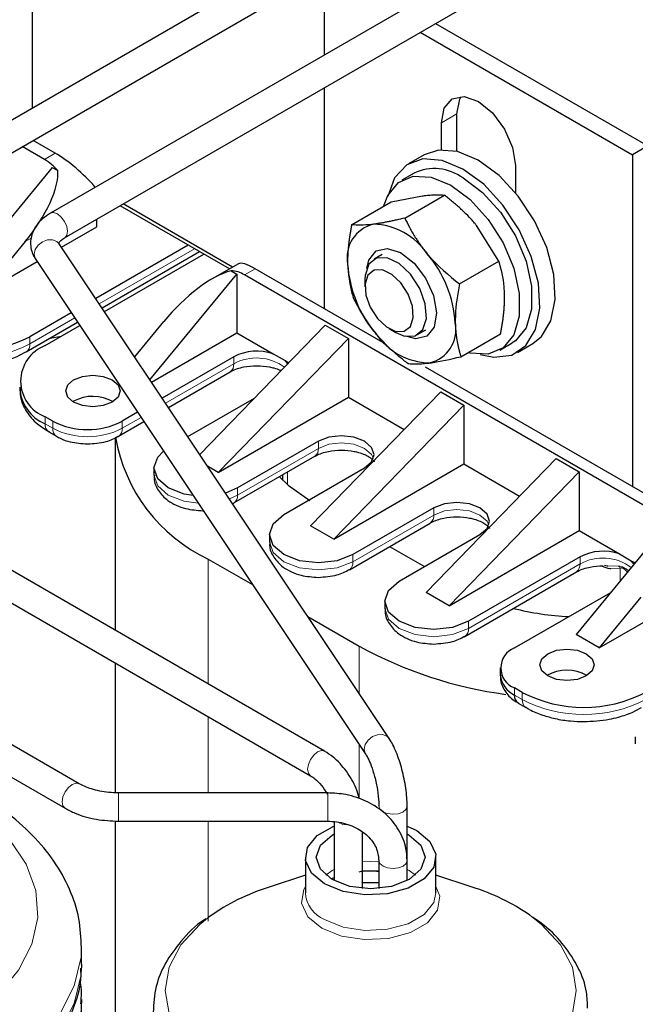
# Model space of a CAD drawing. Header units: millimetres. Extents: x 5 to 418, y 2 to 292.
# Tile 33 of 43: x 345 to 356, y 103 to 121. Entities that reach past the tile are written whole.
import ezdxf

# ---------------------------------------------------------------- set-up
doc = ezdxf.new("R2010")
doc.units = ezdxf.units.MM

msp = doc.modelspace()

# ---------------------------------------------------------------- linework, layer by layer
at = {"color": 7, "linetype": 'Continuous', "lineweight": 25}
for p, q in [((359.4061, 128.1155), (343.0173, 118.6545)), ((343.2773, 118.2041), (359.8025, 127.7439)), ((361.4588, 127.1779), (345.1386, 117.7565)), ((345.3986, 117.3061), (361.6388, 126.6814)), ((350.176, 120.6644), (350.176, 122.0949)), ((344.8019, 121.5335), (344.8019, 119.6847)), ((352.2178, 121.2427), (356.1157, 118.9925)), ((351.9349, 121.0794), (355.8328, 118.8293)), ((350.176, 116.0035), (350.176, 120.064)), ((352.6084, 118.8943), (352.6084, 119.5801)), ((352.3256, 118.9225), (352.3256, 119.4168)), ((345.0282, 118.7467), (344.6227, 118.9808)), ((345.2262, 118.861), (344.8207, 119.0951)), ((356.1157, 118.9925), (355.8328, 118.8293)), ((352.0045, 118.83), (351.7216, 118.6667)), ((355.8328, 118.8293), (355.8328, 112.7379)), ((353.6832, 118.6331), (353.6832, 118.1387)), ((345.1696, 118.5997), (343.4867, 116.5504)), ((345.1696, 118.5997), (345.2748, 118.539)), ((351.8216, 118.4935), (351.5953, 118.3629)), ((345.9592, 118.2254), (345.9541, 118.2448)), ((351.4029, 117.9637), (351.979, 118.0774)), ((351.65, 117.6687), (352.3782, 118.0891)), ((348.4283, 116.7347), (346.4186, 117.8949)), ((348.4849, 116.7674), (346.4751, 117.9276)), ((350.6746, 117.5433), (351.4029, 117.9637)), ((345.9899, 117.5056), (345.9899, 117.6474)), ((353.3822, 116.8784), (352.9686, 117.5348)), ((345.3439, 117.1327), (345.9899, 117.5056)), ((345.6694, 107.2808), (328.4684, 117.2107)), ((344.676, 117.237), (343.911, 116.3054)), ((351.3656, 108.1088), (345.3008, 117.1973)), ((347.6728, 117.1708), (345.9732, 116.1897)), ((346.0883, 116.0172), (347.8797, 117.0514)), ((346.1305, 115.9539), (347.9557, 117.0076)), ((351.2355, 117.0005), (351.0854, 116.9139)), ((343.911, 116.3054), (344.8926, 116.8721)), ((344.8682, 116.9087), (350.933, 107.8202)), ((348.5924, 116.8294), (348.1085, 116.5501)), ((352.6539, 116.458), (353.3822, 116.8784)), ((328.2084, 116.7603), (345.4094, 106.8304)), ((346.9686, 114.6979), (348.5638, 116.6403)), ((348.4586, 116.701), (348.5638, 116.6403)), ((348.5638, 116.6403), (348.5638, 115.5625)), ((356.3419, 112.2154), (348.7052, 116.624)), ((351.2897, 115.3606), (348.9032, 116.7383)), ((350.9197, 116.5476), (350.9197, 116.4073)), ((345.5219, 115.9291), (344.7595, 115.489)), ((344.6932, 115.2119), (345.637, 115.7567)), ((346.6883, 115.1181), (347.2215, 115.7674)), ((345.0424, 115.3257), (345.6792, 115.6934)), ((346.9957, 114.6573), (348.5638, 115.5625)), ((350.1901, 115.7015), (347.8824, 113.3286)), ((348.5638, 115.5625), (349.2329, 115.1762)), ((350.1901, 115.7015), (350.6144, 115.4565)), ((351.3638, 115.638), (351.4853, 115.5678)), ((351.8853, 115.5282), (352.0354, 115.6148)), ((352.6825, 115.1218), (353.4108, 115.5422)), ((345.1297, 115.4638), (345.3426, 115.499)), ((350.6144, 115.4565), (348.2243, 112.999)), ((350.6144, 115.4565), (350.6144, 114.3787)), ((353.3952, 115.2451), (353.6215, 115.3758)), ((353.7215, 115.2025), (354.0043, 115.3658)), ((349.2329, 115.1762), (349.4502, 115.0508)), ((348.5072, 115.1216), (347.1924, 114.3626)), ((349.4502, 115.0508), (349.5188, 115.0112)), ((347.3075, 114.1902), (348.4409, 114.8445)), ((356.5399, 112.3297), (352.0316, 114.9323)), ((352.3114, 114.4769), (349.9214, 112.0193)), ((352.3114, 114.4769), (352.7357, 114.2319)), ((345.5656, 114.3052), (345.5521, 114.297)), ((347.6643, 113.6554), (348.8863, 114.3608)), ((348.2243, 112.999), (350.6144, 114.3787)), ((350.6144, 114.3787), (351.6401, 113.7866)), ((346.7411, 114.1021), (346.4566, 113.9379)), ((350.3457, 111.7744), (352.7357, 114.2319)), ((352.7357, 114.2319), (352.7357, 113.1541)), ((345.1838, 113.9379), (345.0424, 114.0195)), ((346.3903, 113.6607), (346.8562, 113.9296)), ((345.1086, 113.7423), (345.2501, 113.6607)), ((346.33, 113.6339), (346.33, 110.0997)), ((346.3762, 113.6539), (346.3885, 113.6597)), ((350.0628, 113.5705), (348.5779, 112.7132)), ((350.1787, 107.8779), (340.8166, 113.2826)), ((348.5116, 112.4361), (349.9965, 113.2933)), ((352.0427, 110.7947), (354.4327, 113.2522)), ((354.4327, 113.2522), (354.857, 113.0073)), ((347.0415, 113.0806), (347.0415, 112.95)), ((348.2243, 112.999), (348.0259, 113.1136)), ((349.4264, 112.2234), (350.9113, 113.0806)), ((350.3457, 111.7744), (352.7357, 113.1541)), ((352.467, 110.5498), (354.857, 113.0073)), ((352.7357, 113.1541), (353.7614, 112.562)), ((354.857, 113.0073), (354.857, 111.9295)), ((340.5566, 112.8322), (349.9187, 107.4276)), ((349.4034, 112.9509), (349.4034, 112.8624)), ((348.5779, 112.7132), (348.3557, 112.6193)), ((348.4852, 112.4252), (348.5098, 112.4351)), ((352.1841, 112.3459), (350.6992, 111.4886)), ((350.3457, 111.7744), (349.9214, 112.0193)), ((350.6329, 111.2115), (352.1179, 112.0687)), ((352.467, 110.5498), (354.857, 111.9295)), ((356.4834, 112.0685), (354.8004, 110.0191)), ((354.857, 111.9295), (355.5969, 111.5024)), ((349.1628, 111.856), (349.1628, 111.7254)), ((351.5477, 110.9988), (353.0327, 111.856)), ((351.3727, 111.6385), (352.0143, 111.2681)), ((348.0405, 111.4068), (348.8524, 110.9381)), ((354.8711, 111.4478), (352.8205, 110.264)), ((355.5969, 111.5024), (355.8142, 111.3769)), ((355.8142, 111.3769), (355.8829, 111.3373)), ((352.7543, 109.9869), (354.8049, 111.1706)), ((355.2247, 109.7742), (357.3036, 110.9743)), ((352.467, 110.5498), (352.0427, 110.7947)), ((353.6691, 109.7742), (355.4378, 110.7952)), ((355.9897, 110.7057), (355.2247, 109.7742)), ((351.2841, 110.6314), (351.2841, 110.5008)), ((349.8693, 110.3511), (350.8124, 109.8067)), ((352.7401, 109.98), (352.7524, 109.9858)), ((355.2247, 109.7742), (354.8004, 110.0191)), ((346.33, 109.4993), (346.33, 107.1155)), ((353.4055, 109.4068), (353.4055, 109.2761)), ((353.8105, 108.9578), (353.6691, 109.0394)), ((353.7354, 108.7622), (353.8768, 108.6806)), ((355.8874, 108.1414), (355.8874, 108.0107)), ((350.2346, 107.1127), (346.3879, 107.1127)), ((351.6946, 105.8728), (351.6946, 106.8689)), ((346.33, 106.5978), (346.33, 100.1573)), ((346.3879, 106.5927), (350.2346, 106.5927)), ((350.2346, 106.5964), (350.2346, 106.5927)), ((350.3544, 106.5844), (350.3544, 105.5015)), ((350.8744, 105.3592), (350.8744, 106.3839)), ((349.8245, 105.93), (349.8245, 105.2767)), ((351.1746, 105.8728), (351.1746, 105.3592)), ((351.6946, 105.5015), (351.6946, 105.8728)), ((352.2245, 105.2767), (352.2245, 105.93)), ((349.8245, 105.602), (349.1567, 105.3828)), ((350.8744, 105.6801), (351.1746, 105.6801)), ((352.8923, 105.3828), (352.2245, 105.602)), ((345.7108, 103.9692), (345.7108, 104.2958)), ((345.7108, 103.9692), (345.7096, 103.9017)), ((345.7108, 103.316), (345.7096, 103.2485)), ((345.7108, 99.5391), (345.7108, 103.316))]:
    msp.add_line(p, q, dxfattribs=at)
at = {"color": 7, "linetype": 'Continuous', "lineweight": 18}
for p, q in [((352.6084, 119.5801), (352.3256, 119.4168)), ((345.2262, 118.861), (345.0282, 118.7467)), ((344.7963, 117.3064), (344.676, 117.237)), ((347.786, 117.1055), (346.0361, 116.0953)), ((348.9032, 116.7383), (348.7052, 116.624)), ((345.5848, 115.8348), (344.7595, 115.3584)), ((344.7595, 115.3584), (344.7595, 115.489)), ((348.5072, 115.1216), (348.5072, 114.991)), ((348.5072, 114.991), (347.2553, 114.2683)), ((345.0424, 113.8888), (345.0424, 114.0195)), ((345.1838, 113.8072), (345.1838, 113.9379)), ((346.804, 114.0078), (346.4566, 113.8072)), ((346.4566, 113.8072), (346.4566, 113.9379)), ((345.1838, 113.8072), (345.0424, 113.8888)), ((350.0628, 113.5705), (350.0628, 113.4398)), ((350.0628, 113.4398), (348.5779, 112.5826)), ((349.4971, 112.775), (349.4971, 113.005)), ((348.5779, 112.5826), (348.5779, 112.7132)), ((348.5779, 112.5826), (348.427, 112.5125)), ((352.1841, 112.3459), (352.1841, 112.2152)), ((352.1841, 112.2152), (350.6992, 111.358)), ((348.0405, 111.4068), (348.0405, 109.1123)), ((350.6992, 111.358), (350.6992, 111.4886)), ((354.8711, 111.4478), (354.8711, 111.3172)), ((354.8711, 111.3172), (352.8205, 110.1334)), ((355.3813, 111.2809), (355.5813, 111.2768)), ((355.4353, 111.2353), (355.6065, 111.2419)), ((355.6065, 111.2419), (355.6065, 111.0007)), ((352.8205, 110.1334), (352.8205, 110.264)), ((350.8124, 109.8067), (350.8124, 108.9378)), ((353.6691, 108.9088), (353.6691, 109.0394)), ((353.8105, 108.8271), (353.6691, 108.9088)), ((353.8105, 108.8271), (353.8105, 108.9578)), ((348.0405, 108.5119), (348.0405, 107.1127)), ((350.8124, 108.001), (350.8124, 107.0115)), ((346.3879, 107.1127), (346.3879, 106.5964)), ((350.2346, 107.1127), (350.2346, 106.5964)), ((351.1923, 106.8146), (351.1746, 106.8687)), ((346.3879, 106.5964), (346.3879, 106.5927)), ((348.0405, 106.5927), (348.0405, 104.7601))]:
    msp.add_line(p, q, dxfattribs=at)
at = {"color": 7, "linetype": 'Continuous', "lineweight": 25, "flags": 128}
for points in [[(352.3256, 119.4168), (352.3772, 119.687), (352.5244, 119.8563), (352.7446, 119.8991), (353.0044, 119.8088), (353.2642, 119.5992), (353.4844, 119.3022), (353.6315, 118.9629), (353.6832, 118.6331)], [(352.6084, 119.5801), (352.6601, 119.8503), (352.6871, 119.9011)], [(354.0043, 115.3658), (354.161, 115.4905), (354.3377, 115.7837), (354.4154, 116.1744), (354.3886, 116.6335), (354.2591, 117.1271), (354.0365, 117.6186), (353.7374, 118.0714), (353.3839, 118.452), (353.0022, 118.7322), (352.6208, 118.8912), (352.2678, 118.9172), (352.0045, 118.83)], [(353.0345, 115.1614), (353.2869, 115.1114), (353.6157, 115.1532), (353.8781, 115.3272), (354.0548, 115.6204), (354.1326, 116.0111), (354.1057, 116.4702), (353.9762, 116.9639), (353.7536, 117.4553), (353.4545, 117.9081), (353.101, 118.2888), (352.7194, 118.569), (352.3379, 118.728), (351.9849, 118.7539), (351.6865, 118.645), (351.4649, 118.4092), (351.3365, 118.0641), (351.3365, 118.0641)], [(351.2629, 117.8829), (351.3375, 118.083), (351.5334, 118.3218), (351.8071, 118.4377), (352.1367, 118.4213), (352.4953, 118.2738)], [(352.4953, 118.2738), (352.8539, 118.0072), (353.1834, 117.6432), (353.4572, 117.2112), (353.653, 116.7462), (353.7551, 116.2859), (353.7551, 115.8676), (353.653, 115.5251), (353.4572, 115.2862), (353.1834, 115.1703), (352.8539, 115.1868), (352.8133, 115.1973)], [(352.7215, 118.4044), (353.0801, 118.1379), (353.4097, 117.7739), (353.6835, 117.3418), (353.8793, 116.8768), (353.9814, 116.4165), (353.9814, 115.9982), (353.8793, 115.6557), (353.6835, 115.4168), (353.6215, 115.3758)], [(345.3986, 117.3061), (345.3986, 117.3061), (345.4017, 117.308)], [(350.9512, 116.7442), (350.9891, 116.8959), (351.1234, 117.0636), (351.3288, 117.1123), (351.574, 117.0345), (351.8217, 116.842), (352.0341, 116.5642), (352.1789, 116.2434), (352.2341, 115.9284)], [(352.0477, 115.8254), (352.0284, 116.0904), (351.9265, 116.3753), (351.7574, 116.6367), (351.5469, 116.8349), (351.327, 116.9396), (351.1312, 116.9349), (350.9894, 116.8215), (350.923, 116.6167), (350.9197, 116.5476)], [(351.8055, 115.8402), (351.7903, 116.0483), (351.7103, 116.272), (351.5775, 116.4773), (351.4122, 116.6329), (351.2395, 116.7151), (351.0858, 116.7114), (350.9744, 116.6224), (350.9223, 116.4616), (350.9375, 116.2535), (351.0175, 116.0297), (351.1503, 115.8245), (351.3156, 115.6689), (351.4883, 115.5867), (351.642, 115.5904), (351.7534, 115.6794), (351.8055, 115.8402)], [(352.2341, 115.9284), (352.1913, 115.6671), (352.0569, 115.4994), (351.8515, 115.4508), (351.6713, 115.4967)], [(351.4853, 115.5678), (351.6437, 115.5025), (351.8395, 115.5072), (351.9814, 115.6206), (352.0477, 115.8254)], [(349.4502, 115.0508), (349.4925, 114.9995), (349.4984, 114.9902)], [(345.5656, 114.6971), (345.7278, 114.7597), (345.9192, 114.7817), (346.1105, 114.7597), (346.2727, 114.6971), (346.3811, 114.6035), (346.4192, 114.493), (346.3811, 114.3825), (346.2727, 114.2889), (346.1105, 114.2263), (345.9192, 114.2044), (345.7278, 114.2263), (345.5656, 114.2889), (345.4572, 114.3825), (345.4192, 114.493), (345.4572, 114.6035), (345.5656, 114.6971)], [(350.9113, 113.0806), (351.0414, 113.193), (351.0871, 113.3255), (351.0414, 113.4581), (350.9113, 113.5705), (350.7167, 113.6456), (350.4871, 113.6719), (350.2575, 113.6456), (350.0628, 113.5705)], [(347.7625, 112.5714), (347.5971, 112.6006), (347.3051, 112.7132), (347.11, 112.8818), (347.0415, 113.0806), (347.11, 113.2794), (347.217, 113.3889)], [(349.9965, 113.2933), (349.9965, 113.2933), (350.0009, 113.2959)], [(349.3485, 112.9192), (349.5093, 112.7644), (349.9073, 112.4845)], [(353.0327, 111.856), (353.1627, 111.9684), (353.2084, 112.1009), (353.1627, 112.2335), (353.0327, 112.3459), (352.838, 112.4209), (352.6084, 112.4473), (352.3788, 112.4209), (352.1841, 112.3459)], [(350.6992, 111.4886), (350.4072, 111.376), (350.0628, 111.3365), (349.7184, 111.376), (349.4264, 111.4886), (349.2313, 111.6572), (349.1628, 111.856), (349.2313, 112.0548), (349.4264, 112.2234)], [(352.1179, 112.0687), (352.1179, 112.0687), (352.1222, 112.0713)], [(355.8637, 111.3139), (355.8564, 111.3257), (355.8142, 111.3769)], [(354.8049, 111.1706), (354.8049, 111.1707), (354.8092, 111.1733)], [(352.8205, 110.264), (352.5286, 110.1514), (352.1841, 110.1118), (351.8397, 110.1514), (351.5477, 110.264), (351.3526, 110.4326), (351.2841, 110.6314), (351.3526, 110.8302), (351.5477, 110.9988)], [(354.9843, 109.2598), (354.8221, 109.1973), (354.6307, 109.1753), (354.4394, 109.1973), (354.2772, 109.2598), (354.1688, 109.3535), (354.1307, 109.4639), (354.1688, 109.5744), (354.2772, 109.668), (354.4394, 109.7306), (354.6307, 109.7526), (354.8221, 109.7306), (354.9843, 109.668), (355.0927, 109.5744), (355.1307, 109.4639), (355.0927, 109.3535), (354.9843, 109.2598)], [(350.176, 105.4401), (349.9369, 105.6372), (349.8291, 105.8696), (349.8654, 106.1093), (350.0415, 106.3273), (350.3362, 106.4974), (350.3544, 106.5046)], [(351.6946, 106.5046), (351.873, 106.4198), (352.1121, 106.2227), (352.2199, 105.9903), (352.1836, 105.7507), (352.0075, 105.5326), (351.7128, 105.3625), (351.3351, 105.2608), (350.9199, 105.2398), (350.5173, 105.3021), (350.176, 105.4401), (350.176, 105.4401)], [(350.3174, 105.5218), (350.1006, 105.709), (350.0245, 105.93), (350.1006, 106.1509), (350.3174, 106.3382), (350.3544, 106.3584)], [(351.6946, 106.3584), (351.7316, 106.3382), (351.9484, 106.1509), (352.0245, 105.93), (351.9484, 105.709), (351.7316, 105.5218), (351.4072, 105.3966), (351.0245, 105.3527), (350.6418, 105.3966), (350.3174, 105.5218), (350.3174, 105.5218)], [(350.8744, 105.4666), (351.0245, 105.4684), (351.1746, 105.4666)]]:
    msp.add_lwpolyline(points, dxfattribs=at)
at = {"color": 7, "linetype": 'Continuous', "lineweight": 18, "flags": 128}
for points in [[(345.4017, 117.308), (345.4385, 117.352), (345.4525, 117.4252), (345.4385, 117.5145), (345.3986, 117.6064), (345.339, 117.6868), (345.2686, 117.7436), (345.1983, 117.768), (345.1386, 117.7565), (345.1386, 117.7564)], [(345.3008, 117.1973), (345.2579, 117.2406), (345.1791, 117.2715), (345.086, 117.2691), (344.9926, 117.2338), (344.9133, 117.171), (344.86, 117.0902), (344.8408, 117.0037)], [(344.8408, 117.0037), (344.8588, 116.9248), (344.8682, 116.9087)], [(351.0763, 113.2602), (351.0414, 113.3274), (350.9113, 113.4398), (350.7167, 113.5149), (350.4871, 113.5413), (350.2575, 113.5149), (350.0628, 113.4398)], [(347.855, 112.4328), (347.5971, 112.47), (347.3051, 112.5826), (347.11, 112.7511), (347.0415, 112.95)], [(353.1976, 112.0356), (353.1627, 112.1028), (353.0327, 112.2152), (352.838, 112.2903), (352.6084, 112.3167), (352.3788, 112.2903), (352.1841, 112.2152)], [(350.6992, 111.358), (350.4072, 111.2454), (350.0628, 111.2058), (349.7184, 111.2454), (349.4264, 111.358), (349.2313, 111.5265), (349.1628, 111.7254)], [(352.8205, 110.1334), (352.5286, 110.0207), (352.1841, 109.9812), (351.8397, 110.0207), (351.5477, 110.1334), (351.3526, 110.3019), (351.2841, 110.5008)], [(351.3656, 108.1088), (351.3226, 108.1521), (351.2439, 108.183), (351.1508, 108.1806), (351.0574, 108.1453), (350.978, 108.0825), (350.9247, 108.0017), (350.9056, 107.9152)], [(349.8648, 107.5466), (349.8788, 107.636), (349.9187, 107.7278), (349.9783, 107.8083), (350.0487, 107.8651), (350.119, 107.8895), (350.1787, 107.8779), (350.1787, 107.8779)], [(350.9056, 107.9152), (350.9236, 107.8363), (350.9318, 107.822)], [(349.9167, 107.4288), (349.8788, 107.4735), (349.8648, 107.5466)], [(345.6692, 107.2809), (345.6098, 107.2923), (345.5394, 107.2679), (345.4691, 107.2111), (345.4094, 107.1307), (345.3696, 107.0388), (345.3556, 106.9495), (345.3696, 106.8763), (345.4094, 106.8304)], [(343.7108, 106.8672), (343.9428, 106.6934), (344.3824, 106.2675), (344.6946, 105.8056), (344.8708, 105.3204), (344.9063, 104.825), (344.8001, 104.333), (344.5551, 103.8578), (344.1779, 103.4124), (343.6788, 103.0089), (343.0715, 102.6583), (342.3726, 102.3703), (341.601, 102.1525), (340.7779, 102.011), (339.9257, 101.9497), (339.0676, 101.9702), (338.227, 102.0719), (337.427, 102.2522), (336.6892, 102.506), (336.0338, 102.8264)], [(351.6946, 106.8689), (351.6945, 106.8656), (351.6726, 106.8085), (351.6144, 106.7605), (351.5288, 106.729), (351.4289, 106.7189), (351.3298, 106.7316), (351.2468, 106.7652), (351.1923, 106.8146)], [(350.4305, 106.5668), (350.5149, 106.5343), (350.5916, 106.5235)], [(350.8744, 105.8475), (351.0245, 105.854), (351.1746, 105.8475)], [(351.2508, 105.7667), (351.1944, 105.8154), (351.1746, 105.8707)], [(351.6946, 105.8728), (351.6748, 105.8154), (351.6185, 105.7667), (351.5341, 105.7342), (351.4346, 105.7227), (351.3351, 105.7342), (351.2508, 105.7667)], [(350.1999, 105.6033), (350.3174, 105.6849), (350.3544, 105.7052)], [(351.6946, 105.7052), (351.7316, 105.6849), (351.849, 105.6033)], [(350.1238, 104.6301), (349.87, 104.8393), (349.7555, 105.0859), (349.7941, 105.3404), (349.8245, 105.3967)], [(352.2245, 105.3967), (352.2934, 105.2141), (352.2549, 104.9597), (352.0679, 104.7282), (351.7551, 104.5477), (351.3542, 104.4397), (350.9135, 104.4175), (350.4862, 104.4836), (350.1238, 104.6301)], [(352.2245, 105.2767), (352.1836, 105.0974), (352.0075, 104.8794), (351.7128, 104.7093), (351.3351, 104.6076), (350.9199, 104.5866), (350.5173, 104.6489), (350.176, 104.7869)], [(348.3526, 101.9442), (347.8827, 102.2747), (347.5335, 102.6519), (347.3185, 103.0611), (347.2459, 103.4866), (347.3185, 103.9122), (347.5335, 104.3214), (347.8827, 104.6985), (348.0573, 104.8372)], [(353.9519, 104.8658), (354.1663, 104.6985), (354.5154, 104.3214), (354.7305, 103.9122), (354.8031, 103.4866), (354.7305, 103.0611), (354.5154, 102.6519), (354.1663, 102.2747), (353.6963, 101.9442), (353.1238, 101.6729), (352.4705, 101.4713), (351.7617, 101.3472), (351.0245, 101.3053), (350.2873, 101.3472), (349.5785, 101.4713), (348.9252, 101.6729), (348.3526, 101.9442)], [(345.7107, 104.276), (345.7009, 104.0969), (345.5781, 103.5713), (345.3177, 103.0628), (344.926, 102.5831), (344.412, 102.1436), (343.7878, 101.7546), (343.0681, 101.4251), (342.2696, 101.1629), (341.4112, 100.9741), (340.5129, 100.8632), (339.5958, 100.8327), (338.6815, 100.8834), (337.7912, 101.0141), (336.946, 101.2218), (336.1655, 101.5014), (335.4681, 101.8466)], [(345.7096, 103.9017), (345.7009, 103.7703), (345.5781, 103.2447), (345.3177, 102.7362), (344.926, 102.2565), (344.412, 101.817), (343.7878, 101.428), (343.0681, 101.0985), (342.2696, 100.8363), (341.4112, 100.6475), (340.5129, 100.5366), (339.5958, 100.5061), (338.6815, 100.5568), (337.7912, 100.6875), (336.946, 100.8951), (336.1655, 101.1748), (335.4681, 101.52)], [(345.7096, 103.2485), (345.7009, 103.117), (345.5781, 102.5915), (345.3177, 102.0829), (344.926, 101.6033), (344.412, 101.1638), (343.7878, 100.7747), (343.0681, 100.4452), (342.2696, 100.183), (341.4112, 99.9942), (340.5129, 99.8833), (339.5958, 99.8529), (338.6815, 99.9036), (337.7912, 100.0343), (336.946, 100.2419), (336.1655, 100.5216), (335.4681, 100.8667)]]:
    msp.add_lwpolyline(points, dxfattribs=at)
at = {"color": 7, "linetype": 'Continuous', "lineweight": 25}
for centre, radius, start, end in [((344.5126, 117.8842), 1.0048, 40.66492, 59.12634), ((352.1961, 117.6863), 0.8898, 53.8034, 114.88614), ((351.2217, 116.9405), 0.632, 103.52831, 190.60594), ((351.0414, 116.3221), 1.2333, 34.03136, 88.49228), ((350.4088, 115.6), 2.1754, 3.65886, 40.48025), ((352.7715, 116.963), 2.1754, 183.65886, 220.48025), ((348.4312, 116.1802), 0.5216, 58.31429, 86.99155), ((351.9586, 115.6225), 0.632, 283.52831, 10.60594), ((352.1389, 116.241), 1.2333, 214.03136, 268.49228), ((343.6281, 117.6726), 2.4592, 242.60967, 297.39033), ((345.2902, 114.6726), 0.6986, 110.78342, 249.21658), ((348.9351, 114.2841), 0.9405, 71.53486, 117.06127), ((345.334, 114.5911), 0.7604, 182.16336, 247.44799), ((345.9186, 113.6485), 0.7456, 60.45053, 118.25641), ((345.8202, 115.1661), 1.3833, 242.60967, 297.39033), ((349.3339, 114.1606), 3.0424, 189.74292, 244.84072), ((355.299, 110.6103), 0.9405, 71.53486, 117.06127), ((354.9058, 115.4781), 5.1335, 255.79252, 267.33106), ((354.54, 116.6192), 7.7657, 241.31345, 262.38508), ((353.8085, 109.4068), 0.393, 110.78342, 249.21658), ((353.8559, 109.3211), 0.4526, 185.6948, 245.62534), ((354.6307, 108.6436), 0.7243, 59.54613, 120.45387), ((353.8259, 108.8914), 0.1578, 173.70115, 234.98667), ((354.9419, 111.1413), 2.4592, 242.60967, 297.39033), ((350.3596, 101.5784), 3.99, 107.54736, 125.24116), ((351.6774, 101.5484), 4.0223, 55.56515, 72.41966)]:
    msp.add_arc(centre, radius, start, end, dxfattribs=at)
at = {"color": 7, "linetype": 'Continuous', "lineweight": 18}
for centre, radius, start, end in [((343.6281, 117.5419), 2.4592, 242.60967, 297.39033), ((344.6036, 115.3409), 0.1569, 303.95942, 6.3945), ((348.9261, 114.2357), 0.8637, 53.50089, 119.01761), ((348.3504, 114.9737), 0.1578, 305.01333, 6.29885), ((345.1992, 113.8715), 0.1578, 173.70115, 234.98667), ((345.34, 113.7898), 0.1572, 173.63406, 235.72409), ((345.8202, 115.0354), 1.3833, 242.60967, 297.39033), ((346.3005, 113.7897), 0.157, 304.06107, 6.38534), ((349.9005, 113.4244), 0.163, 307.97954, 5.41867), ((348.4219, 112.5651), 0.157, 304.06107, 6.38534), ((352.0219, 112.1998), 0.163, 307.97954, 5.41867), ((355.2894, 110.5664), 0.8594, 52.64247, 119.12433), ((350.5473, 111.3385), 0.1531, 303.63755, 7.29774), ((354.7089, 111.3018), 0.163, 307.97954, 5.41867), ((355.5306, 111.2137), 0.081, 20.34719, 51.20847), ((352.6645, 110.1159), 0.157, 304.06107, 6.38534), ((353.9662, 108.8096), 0.1567, 173.58215, 236.30067), ((354.9419, 111.0107), 2.4592, 242.60967, 297.39033), ((350.3943, 105.3145), 0.571, 183.79655, 247.52359)]:
    msp.add_arc(centre, radius, start, end, dxfattribs=at)
at = {"color": 7, "linetype": 'Continuous', "lineweight": 25}
for centre, major_axis, ratio, start_param, end_param in [((345.5308, 118.3836), (0.6282, -0.5581), 0.2415771, 1.0629477, 2.276173), ((344.1103, 117.5635), (1.0613, 1.2125), 0.398878, 4.791202, 5.9109715), ((349.2078, 116.2609), (0.6282, -0.5581), 0.2415771, 2.276173, 3.0614899), ((347.7872, 115.4409), (1.0613, 1.2125), 0.398878, 0.5298398, 1.6496093)]:
    msp.add_ellipse(centre, major_axis=major_axis, ratio=ratio, start_param=start_param, end_param=end_param, dxfattribs=at)
for points, knots in [([(351.979, 118.0774), (351.9904, 118.0789), (352.0207, 118.0827), (352.0856, 118.0894), (352.1525, 118.094), (352.2144, 118.0958), (352.2587, 118.0959), (352.3007, 118.0948), (352.3407, 118.0926), (352.3657, 118.0903), (352.3782, 118.0891)], [0, 0, 0, 0, 0.0699962, 0.1848875, 0.4152015, 0.5314608, 0.6478485, 0.7650125, 0.882467, 1, 1, 1, 1]), ([(352.9686, 117.5348), (352.9566, 117.5491), (352.925, 117.5868), (352.8509, 117.6697), (352.7639, 117.7588), (352.6725, 117.8446), (352.6016, 117.9079), (352.5288, 117.9697), (352.4543, 118.0302), (352.4036, 118.0695), (352.3782, 118.0891)], [0, 0, 0, 0, 0.0699962, 0.1849133, 0.4152015, 0.5314608, 0.6478485, 0.7650125, 0.882467, 1, 1, 1, 1]), ([(345.1386, 117.7565), (345.0888, 117.7241), (344.9607, 117.6408), (344.8187, 117.4618), (344.7544, 117.2144), (344.7978, 117.0235), (344.8549, 116.9304), (344.8682, 116.9087)], [0, 0, 0, 0, 0.1675723, 0.4304746, 0.6700168, 0.9230928, 1, 1, 1, 1]), ([(350.6746, 117.5433), (350.6699, 117.5191), (350.6606, 117.4706), (350.6479, 117.3982), (350.6364, 117.3261), (350.6263, 117.2542), (350.6176, 117.1826), (350.6106, 117.1114), (350.6052, 117.0408), (350.6015, 116.9693), (350.5996, 116.8968), (350.6002, 116.8484), (350.6005, 116.8242)], [0, 0, 0, 0, 0.0977438, 0.1955287, 0.2934562, 0.3914407, 0.4901065, 0.5888494, 0.6878483, 0.7869433, 0.8934041, 1, 1, 1, 1]), ([(351.0739, 117.5549), (351.0624, 117.5535), (350.899, 117.5331), (350.7827, 117.5384), (350.6746, 117.5433)], [0, 0, 0, 0, 0.0701742, 1, 1, 1, 1]), ([(351.65, 117.6687), (351.5979, 117.6563), (351.5198, 117.6377), (351.4198, 117.6159), (351.3462, 117.6006), (351.2744, 117.5867), (351.2048, 117.5744), (351.1375, 117.5635), (351.0951, 117.5578), (351.0739, 117.5549)], [0, 0, 0, 0, 0.2473621, 0.3712166, 0.4953281, 0.6209981, 0.7468521, 0.8733138, 1, 1, 1, 1]), ([(351.65, 117.6687), (351.6778, 117.6125), (351.7197, 117.5282), (351.7819, 117.4173), (351.8315, 117.3345), (351.8842, 117.2524), (351.9405, 117.1709), (351.9999, 117.0906), (352.0423, 117.0384), (352.0635, 117.0123)], [0, 0, 0, 0, 0.2473704, 0.3712166, 0.4953281, 0.6209981, 0.7468521, 0.8733138, 1, 1, 1, 1]), ([(345.3008, 117.1973), (345.2984, 117.2025), (345.2912, 117.2184), (345.2896, 117.1986), (345.315, 117.2509), (345.3737, 117.2896), (345.3986, 117.3061)], [0, 0, 0, 0, 0.1800965, 0.5466793, 0.8068812, 1, 1, 1, 1]), ([(352.0635, 117.0123), (352.0755, 116.998), (352.2463, 116.7943), (352.4575, 116.62), (352.6539, 116.458)], [0, 0, 0, 0, 0.0701742, 1, 1, 1, 1]), ([(350.6005, 116.8242), (350.6163, 116.6472), (350.6356, 116.4295), (350.6926, 116.2422), (350.7033, 116.2072)], [0, 0, 0, 0, 0.8126371, 1, 1, 1, 1]), ([(353.4849, 116.2614), (353.483, 116.3091), (353.4743, 116.5329), (353.4228, 116.7262), (353.3822, 116.8784)], [0, 0, 0, 0, 0.213336, 1, 1, 1, 1]), ([(352.6539, 116.458), (352.6208, 116.2633), (352.5786, 116.0158), (352.5796, 115.7875), (352.5798, 115.7388)], [0, 0, 0, 0, 0.786664, 1, 1, 1, 1]), ([(353.4108, 115.5422), (353.4153, 115.5654), (353.4243, 115.6118), (353.4368, 115.6828), (353.4484, 115.7553), (353.4588, 115.8291), (353.4678, 115.9025), (353.475, 115.9756), (353.4805, 116.0482), (353.4841, 116.1202), (353.4858, 116.1914), (353.4852, 116.238), (353.4849, 116.2614)], [0, 0, 0, 0, 0.0934816, 0.186999, 0.2877387, 0.38854, 0.4895521, 0.5906468, 0.6927064, 0.7948718, 0.8973755, 1, 1, 1, 1]), ([(351.1168, 115.5508), (351.105, 115.5652), (350.9368, 115.7703), (350.8158, 115.9967), (350.7033, 116.2072)], [0, 0, 0, 0, 0.0701742, 1, 1, 1, 1]), ([(352.5798, 115.7388), (352.5805, 115.7162), (352.5818, 115.6709), (352.5864, 115.6045), (352.5928, 115.5391), (352.6011, 115.4747), (352.6112, 115.4113), (352.6231, 115.349), (352.6366, 115.2879), (352.6512, 115.2297), (352.6665, 115.1743), (352.6772, 115.1393), (352.6825, 115.1218)], [0, 0, 0, 0, 0.1005552, 0.2012256, 0.3022315, 0.4033431, 0.5055524, 0.6078515, 0.710392, 0.813001, 0.9064817, 1, 1, 1, 1]), ([(351.7072, 114.9964), (351.654, 115.038), (351.5742, 115.1004), (351.4719, 115.1881), (351.3965, 115.256), (351.3229, 115.3261), (351.2514, 115.3988), (351.1823, 115.4735), (351.1387, 115.525), (351.1168, 115.5508)], [0, 0, 0, 0, 0.2473704, 0.3712166, 0.4953281, 0.6209981, 0.7468521, 0.8733138, 1, 1, 1, 1]), ([(343.6281, 114.9526), (343.7864, 114.9606), (344.0054, 114.9716), (344.3024, 115.0436), (344.508, 115.1113), (344.6363, 115.1847), (344.6893, 115.215)], [0, 0, 0, 0, 0.40712701, 0.5634384, 0.81953138, 1, 1, 1, 1]), ([(351.7072, 114.9964), (351.7339, 114.9942), (351.774, 114.9908), (351.834, 114.9895), (351.8817, 114.9899), (351.9327, 114.9918), (351.9871, 114.9953), (352.0447, 115.0006), (352.0859, 115.0056), (352.1065, 115.0081)], [0, 0, 0, 0, 0.2473621, 0.3712166, 0.4953281, 0.6209981, 0.7468521, 0.8733138, 1, 1, 1, 1]), ([(352.1065, 115.0081), (352.1181, 115.0096), (352.284, 115.0315), (352.4905, 115.0783), (352.6825, 115.1218)], [0, 0, 0, 0, 0.0701742, 1, 1, 1, 1]), ([(348.4464, 114.845), (348.4543, 114.8503), (348.4851, 114.8711), (348.571, 114.9039), (348.7208, 114.9456), (348.8488, 114.9526), (348.9315, 114.9572)], [0, 0, 0, 0, 0.0850538, 0.3305005, 0.5676596, 1, 1, 1, 1]), ([(348.9315, 114.9572), (349.011, 114.9529), (349.1216, 114.947), (349.263, 114.9133), (349.3215, 114.8905), (349.3565, 114.8768)], [0, 0, 0, 0, 0.5066278, 0.7047546, 1, 1, 1, 1]), ([(349.3552, 114.8778), (349.3621, 114.8747), (349.3698, 114.8712), (349.3753, 114.865), (349.3759, 114.8643)], [0, 0, 0, 0, 0.8899538, 1, 1, 1, 1]), ([(344.5873, 114.5683), (344.5842, 114.5087), (344.5759, 114.3504), (344.6903, 114.1108), (344.8714, 113.893), (345.0393, 113.7915), (345.1139, 113.7464)], [0, 0, 0, 0, 0.1783171, 0.4731687, 0.7659781, 1, 1, 1, 1]), ([(345.2534, 113.6639), (345.2777, 113.6489), (345.3524, 113.6029), (345.5398, 113.5406), (345.7125, 113.5278), (345.8202, 113.5198)], [0, 0, 0, 0, 0.1540766, 0.472609, 1, 1, 1, 1]), ([(345.8202, 113.5198), (345.9363, 113.5287), (346.0972, 113.5412), (346.2832, 113.603), (346.3521, 113.6444), (346.3861, 113.6648)], [0, 0, 0, 0, 0.5680735, 0.7867407, 1, 1, 1, 1]), ([(350.002, 113.2938), (350.0099, 113.2992), (350.0408, 113.3199), (350.1266, 113.3529), (350.2764, 113.3933), (350.4847, 113.4139), (350.6777, 113.3953), (350.8196, 113.3616), (350.9197, 113.3258), (351.0069, 113.2783), (351.0628, 113.2324), (351.0867, 113.1977), (351.0867, 113.1954), (351.0867, 113.1942)], [0, 0, 0, 0, 0.0299329, 0.1163128, 0.1997761, 0.3519294, 0.4992312, 0.5568365, 0.6461485, 0.7324341, 0.8186, 0.9067048, 1, 1, 1, 1]), ([(347.0506, 112.9491), (347.048, 112.9284), (347.0357, 112.8291), (347.1182, 112.6522), (347.2682, 112.4931), (347.4467, 112.3916), (347.6598, 112.3145), (347.8333, 112.3026), (347.9415, 112.2951)], [0, 0, 0, 0, 0.0531428, 0.2544293, 0.4666816, 0.6111928, 0.7575981, 1, 1, 1, 1]), ([(352.1233, 112.0692), (352.1312, 112.0745), (352.1621, 112.0953), (352.248, 112.1283), (352.3977, 112.1687), (352.606, 112.1893), (352.799, 112.1707), (352.9409, 112.137), (353.041, 112.1012), (353.1282, 112.0536), (353.1841, 112.0078), (353.208, 111.9731), (353.208, 111.9708), (353.208, 111.9696)], [0, 0, 0, 0, 0.0299329, 0.1163128, 0.1997761, 0.3519294, 0.4992312, 0.5568365, 0.6461485, 0.7324341, 0.8186, 0.9067048, 1, 1, 1, 1]), ([(349.1719, 111.7245), (349.1693, 111.7038), (349.157, 111.6045), (349.2396, 111.4276), (349.3895, 111.2685), (349.568, 111.167), (349.7811, 111.0899), (349.9546, 111.078), (350.0628, 111.0705)], [0, 0, 0, 0, 0.0531428, 0.2544293, 0.4666816, 0.6111928, 0.7575981, 1, 1, 1, 1]), ([(350.0628, 111.0705), (350.179, 111.0795), (350.3398, 111.092), (350.526, 111.1539), (350.5949, 111.1952), (350.629, 111.2157)], [0, 0, 0, 0, 0.5677248, 0.7862578, 1, 1, 1, 1]), ([(354.8103, 111.1711), (354.8182, 111.1765), (354.8491, 111.1973), (354.935, 111.23), (355.0848, 111.2718), (355.2128, 111.2788), (355.2954, 111.2833)], [0, 0, 0, 0, 0.0850538, 0.3305005, 0.5676596, 1, 1, 1, 1]), ([(355.2734, 111.2812), (355.3233, 111.2581), (355.3802, 111.2318), (355.4292, 111.2349), (355.4353, 111.2353)], [0, 0, 0, 0, 0.8756652, 1, 1, 1, 1]), ([(355.3208, 111.2937), (355.3385, 111.2879), (355.3594, 111.2809), (355.3783, 111.2809), (355.3813, 111.2809)], [0, 0, 0, 0, 0.8431809, 1, 1, 1, 1]), ([(351.2932, 110.4999), (351.2906, 110.4792), (351.2784, 110.3799), (351.3609, 110.203), (351.5108, 110.0439), (351.6893, 109.9424), (351.9024, 109.8653), (352.0759, 109.8534), (352.1841, 109.8459)], [0, 0, 0, 0, 0.0531428, 0.2544293, 0.4666816, 0.6111928, 0.7575981, 1, 1, 1, 1]), ([(352.1841, 109.8459), (352.3003, 109.8549), (352.4611, 109.8673), (352.6472, 109.9292), (352.7161, 109.9705), (352.7501, 109.9909)], [0, 0, 0, 0, 0.5680735, 0.7867407, 1, 1, 1, 1]), ([(353.4142, 109.2713), (353.4118, 109.2519), (353.3998, 109.1539), (353.4837, 108.9798), (353.6095, 108.8355), (353.7122, 108.7798), (353.7387, 108.7655)], [0, 0, 0, 0, 0.0925604, 0.4674435, 0.86275, 1, 1, 1, 1]), ([(353.882, 108.6847), (353.9006, 108.6717), (353.988, 108.6107), (354.1712, 108.5433), (354.4248, 108.4701), (354.681, 108.4288), (354.86, 108.4237), (354.9419, 108.4213)], [0, 0, 0, 0, 0.0689275, 0.3233723, 0.5374688, 0.7886588, 1, 1, 1, 1]), ([(354.9419, 108.4213), (355.1001, 108.4293), (355.3191, 108.4404), (355.6161, 108.5123), (355.8217, 108.58), (355.95, 108.6534), (356.003, 108.6837)], [0, 0, 0, 0, 0.407127, 0.5634384, 0.8195314, 1, 1, 1, 1]), ([(351.6946, 106.8689), (351.6933, 106.9221), (351.6893, 107.0786), (351.6461, 107.3716), (351.5557, 107.7133), (351.4577, 107.9585), (351.3883, 108.0717), (351.3656, 108.1088)], [0, 0, 0, 0, 0.1290201, 0.3798771, 0.6270222, 0.8777734, 1, 1, 1, 1]), ([(350.8124, 107.0115), (350.7967, 107.072), (350.7518, 107.2459), (350.5835, 107.5189), (350.3764, 107.7495), (350.231, 107.844), (350.1787, 107.8779)], [0, 0, 0, 0, 0.1714691, 0.4924325, 0.8173734, 1, 1, 1, 1]), ([(350.933, 107.8202), (350.9463, 107.7984), (350.9773, 107.7478), (351.0378, 107.6077), (351.1009, 107.4082), (351.1517, 107.1706), (351.1727, 106.9832), (351.1742, 106.8934), (351.1746, 106.8689)], [0, 0, 0, 0, 0.12571222, 0.29179458, 0.4878415, 0.70118233, 0.91866304, 1, 1, 1, 1]), ([(349.9187, 107.4276), (349.9452, 107.4104), (350.0106, 107.3679), (350.1259, 107.2543), (350.1944, 107.1447), (350.2291, 107.0892)], [0, 0, 0, 0, 0.2511334, 0.6208174, 1, 1, 1, 1]), ([(346.3879, 107.1127), (346.3293, 107.1144), (346.156, 107.1196), (345.8915, 107.1726), (345.7394, 107.2467), (345.6694, 107.2808)], [0, 0, 0, 0, 0.2165835, 0.6394087, 1, 1, 1, 1]), ([(345.707, 104.2712), (345.6993, 104.4492), (345.6836, 104.8154), (345.5046, 105.3521), (345.218, 105.8689), (344.816, 106.3492), (344.3189, 106.7874), (343.9125, 107.0317), (343.7108, 107.1529)], [0, 0, 0, 0, 0.1542521, 0.3172508, 0.4821209, 0.6518188, 0.8272129, 1, 1, 1, 1]), ([(351.6946, 105.8728), (351.6901, 105.9456), (351.6782, 106.1396), (351.5551, 106.4415), (351.31, 106.7391), (350.973, 106.9627), (350.6008, 107.0918), (350.3466, 107.1063), (350.2346, 107.1127)], [0, 0, 0, 0, 0.10966799, 0.29249866, 0.47595833, 0.66215014, 0.85125275, 1, 1, 1, 1]), ([(345.4094, 106.8304), (345.4699, 106.799), (345.6424, 106.7093), (345.974, 106.6141), (346.2528, 106.5997), (346.3879, 106.5927)], [0, 0, 0, 0, 0.2175752, 0.6205504, 1, 1, 1, 1]), ([(350.2346, 106.5927), (350.2899, 106.5904), (350.458, 106.5834), (350.7269, 106.5026), (350.9814, 106.3307), (351.1451, 106.1089), (351.1648, 105.9517), (351.1746, 105.8728)], [0, 0, 0, 0, 0.10909112, 0.33126255, 0.55324823, 0.77587811, 1, 1, 1, 1]), ([(350.8124, 105.6658), (350.873, 105.6749), (350.9928, 105.6928), (351.1145, 105.6784), (351.1746, 105.6713)], [0, 0, 0, 0, 0.5058614, 1, 1, 1, 1]), ([(350.3048, 105.5328), (350.3178, 105.5432), (350.3311, 105.5538), (350.3541, 105.5607), (350.3544, 105.5608)], [0, 0, 0, 0, 0.9884878, 1, 1, 1, 1]), ([(347.9966, 104.7999), (347.9872, 104.7941), (347.8008, 104.6795), (347.5408, 104.4087), (347.2414, 103.9976), (347.0566, 103.5554), (347.0366, 103.2456), (347.0263, 103.0875)], [0, 0, 0, 0, 0.01452399, 0.28802236, 0.52855765, 0.75952527, 1, 1, 1, 1]), ([(355.0086, 103.157), (355.0067, 103.2558), (355.0019, 103.5099), (354.8539, 103.9044), (354.5893, 104.3166), (354.2984, 104.6285), (354.0693, 104.7802), (353.9958, 104.8288)], [0, 0, 0, 0, 0.1515116, 0.3898659, 0.6309961, 0.88158, 1, 1, 1, 1]), ([(335.551, 101.3368), (335.6652, 101.274), (335.995, 101.0924), (336.6026, 100.8389), (337.383, 100.602), (338.2124, 100.4364), (339.0721, 100.344), (339.9448, 100.3266), (340.8126, 100.3842), (341.6579, 100.5161), (342.4635, 100.72), (343.2131, 100.9928), (343.8914, 101.3306), (344.4838, 101.7285), (344.9749, 102.1803), (345.3547, 102.6774), (345.5973, 103.2071), (345.7102, 103.6193), (345.6996, 103.8476), (345.6975, 103.8925)], [0, 0, 0, 0, 0.033718, 0.097343, 0.1608886, 0.2243253, 0.2876743, 0.3509792, 0.4142922, 0.4776548, 0.5411198, 0.6047433, 0.6685704, 0.7326094, 0.7967446, 0.8605696, 0.9234758, 0.9849501, 1, 1, 1, 1]), ([(345.6975, 103.2393), (345.7089, 103.3752), (345.7209, 103.5189), (345.6831, 103.6583), (345.6811, 103.6659)], [0, 0, 0, 0, 0.9451771, 1, 1, 1, 1])]:
    msp.add_open_spline(points, degree=3, knots=knots, dxfattribs=at)
at = {"color": 7, "linetype": 'Continuous', "lineweight": 18}
for points, knots in [([(355.5813, 111.2768), (355.6001, 111.2751), (355.6375, 111.2717), (355.7025, 111.2372), (355.7425, 111.2064), (355.7627, 111.1909)], [0, 0, 0, 0, 0.3320257, 0.6629696, 1, 1, 1, 1]), ([(355.744, 111.1681), (355.7327, 111.1786), (355.7125, 111.1975), (355.6828, 111.223), (355.6594, 111.2374), (355.6427, 111.2428), (355.6253, 111.2453), (355.6143, 111.2433), (355.6065, 111.2419)], [0, 0, 0, 0, 0.2596958, 0.4660021, 0.6289651, 0.7081567, 0.7946839, 1, 1, 1, 1])]:
    msp.add_open_spline(points, degree=3, knots=knots, dxfattribs=at)

doc.saveas('drawing.dxf')
